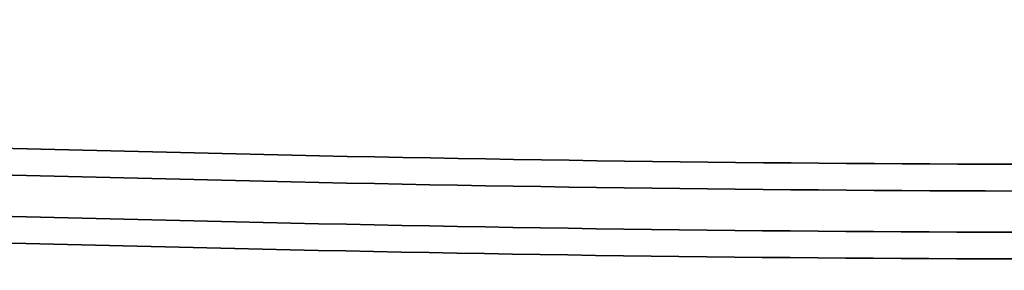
# Model space of a CAD drawing. Header units: metres. Extents: x -5569892 to 1712241, y -5568463 to 2085.
# Tile 68 of 70: x 148 to 280, y 233 to 267. Entities that reach past the tile are written whole.
import ezdxf

# ---------------------------------------------------------------- set-up
doc = ezdxf.new("R2010")
doc.units = ezdxf.units.M
doc.header["$LTSCALE"] = 0.5
doc.layers.add('99.04_Gleisplanung VP 02_23-EB-1236L-A-FAHRKANTE', color=150, linetype='Continuous', lineweight=35, true_color=0x007fff)
doc.layers.add('99.04_Gleisplanung VP 02_23-EB-1236R-A-FAHRKANTE', color=150, linetype='Continuous', lineweight=35, true_color=0x007fff)
doc.layers.add('Keine', color=7, linetype='Continuous', lineweight=9)

# ---------------------------------------------------------------- blocks, each defined once
blk = doc.blocks.new('_23-07-06_Massenplan_TB_Weiterführende Schule-3 (3D)')
at = {"layer": '99.04_Gleisplanung VP 02_23-EB-1236L-A-FAHRKANTE', "flags": 128}
for points in [[(-195.677, 14.713, -0.005965), (-243.369, 15.285), (-544.421, 22.489)], [(-195.677, 13.278, -0.005965), (-243.404, 13.85), (-243.404, 13.85), (-243.404, 13.85), (-544.456, 21.055, -0.000153)]]:
    blk.add_lwpolyline(points, format="xyb", dxfattribs=at)
at = {"layer": '99.04_Gleisplanung VP 02_23-EB-1236R-A-FAHRKANTE', "flags": 128}
for points in [[(-195.633, 18.362, -0.005965), (-243.325, 18.934), (-544.406, 26.139)], [(-195.633, 16.927, -0.005965), (-243.36, 17.5), (-544.44, 24.705)]]:
    blk.add_lwpolyline(points, format="xyb", dxfattribs=at)

msp = doc.modelspace()

# ---------------------------------------------------------------- block references
at = {"layer": 'Keine', "color": 1, "xscale": 2.5, "yscale": 2.5, "zscale": 2.5}
msp.add_blockref('_23-07-06_Massenplan_TB_Weiterführende Schule-3 (3D)', (784.99, 201.51), dxfattribs=at)

doc.saveas('drawing.dxf')
